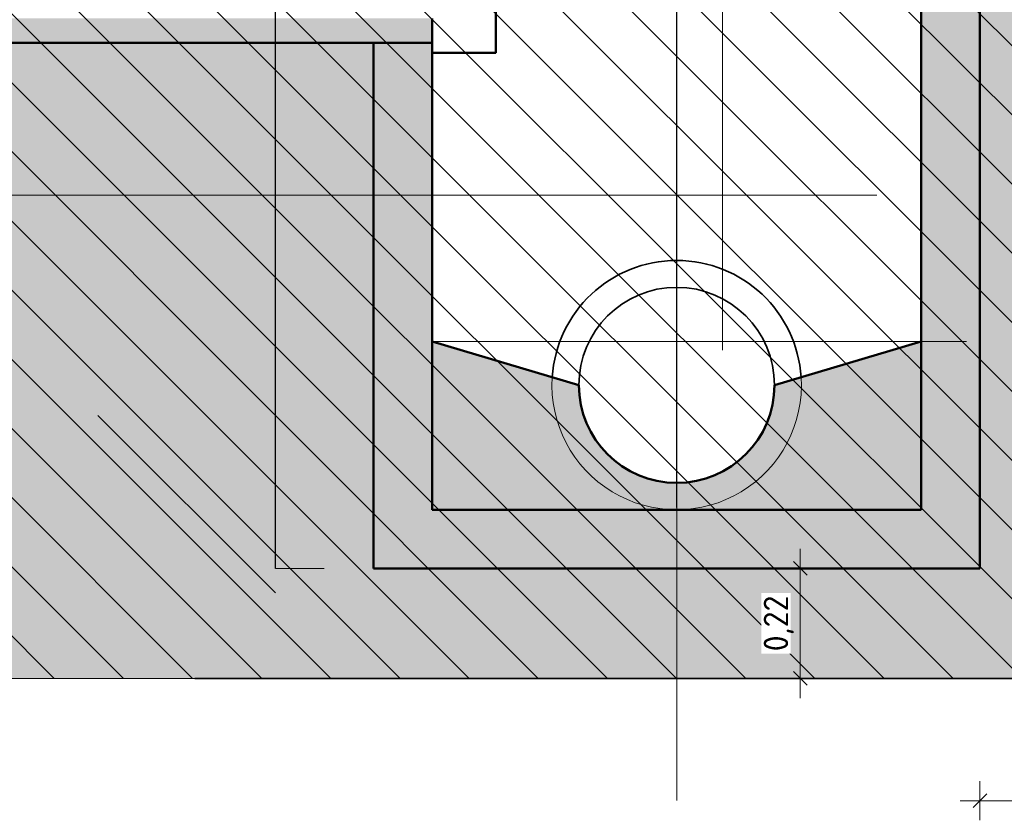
# Model space of a CAD drawing. Header units: metres. Extents: x 240213 to 242719, y 583416 to 583956.
# Tile 4 of 29: x 242695.21 to 242697.22, y 583451.88 to 583453.51. Entities that reach past the tile are written whole.
import ezdxf

# ---------------------------------------------------------------- set-up
doc = ezdxf.new("R2010")
doc.units = ezdxf.units.M
for name, pattern in [('ACAD_ISO05W100', [33, 24, -3, 0, -3, 0, -3]), ('DASHED', [19.049999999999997, 12.7, -6.35]), ('XX-HART', [13, 4, -2, 1, -2, 4])]:
    doc.linetypes.add(name, pattern=pattern)
for name, color, linetype, lineweight, true_color in [('DWP-Zandhoogte', 30, 'ACAD_ISO05W100', 35, 0xff7f00), ('N-WE-BC-BETON_PREFAB-AD', 7, 'Continuous', 18, 0xc0c0c0), ('N-WE-VH-VERHARDING_BETON_STROOMPROFIEL-AD', 9, 'Continuous', 18, 0x808080)]:
    doc.layers.add(name, color=color, linetype=linetype, lineweight=lineweight, true_color=true_color)
for name, color, linetype, lineweight in [('N-WE-GW-GROND_ONTGRAVEN-AD', 252, 'Continuous', 9), ('N-WE-GW-GROND_ZAND_CUNETZAND-AD', 50, 'Continuous', 9), ('N-XX-XX-DETAIL1-GD', 1, 'Continuous', 18), ('N-XX-XX-DETAIL3-GD', 2, 'Continuous', 35), ('N-XX-XX-DETAIL4-GD', 4, 'Continuous', 50), ('X-XX-AL-AANPIJLING-T25', 7, 'Continuous', 25), ('X-XX-AL-HARTLIJN-G', 7, 'XX-HART', 9)]:
    doc.layers.add(name, color=color, linetype=linetype, lineweight=lineweight)
doc.layers.add('X-XX-AL-HOOGTELABEL_HULP-G', color=241, linetype='Continuous', lineweight=25, plot=False)
doc.layers.add('X-XX-AL-HULPLAAG-G', color=6, linetype='Continuous', lineweight=18, plot=False)
doc.styles.add('NLCS-ISO-ANNOTATIVE-T25', font='NLCS-ISO.ttf', dxfattribs={"height": 2.5})
doc.dimstyles.new('NLCS-ANNOTATIVE-T25-SCHRAP', dxfattribs={"dimtxt": 2.5, "dimasz": 1.4, "dimexe": 2, "dimexo": 2, "dimgap": 0.7, "dimtad": 1, "dimzin": 0, "dimtxsty": 'NLCS-ISO-ANNOTATIVE-T25', "dimblk": 'OBLIQUE', "dimcen": 0, "dimdle": 2, "dimclrd": 256, "dimclre": 256, "dimclrt": 256, "dimadec": 1, "dimazin": 0, "dimtfac": 1, "dimtofl": 0, "dimtmove": 1, "dimatfit": 0, "dimldrblk": 'OBLIQUE', "dimfxl": 2, "dimfxlon": 1, "dimtfill": 1, "dimtfillclr": 256, "dimtolj": 1, "dimtzin": 0, "dimlwd": 18, "dimlwe": 18, "dimarcsym": 0})

# ---------------------------------------------------------------- blocks, each defined once
blk = doc.blocks.new('_Oblique')
at = {"color": 0, "linetype": 'ByBlock', "lineweight": -2}
blk.add_line((-0.5, -0.5), (0.5, 0.5), dxfattribs=at)
blk = doc.blocks.new('*D169')
at = {"layer": 'Defpoints', "color": 0, "transparency": 16777216}
for p in [(242695.9294273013, 583452.3907622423), (242695.9294273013, 583452.1657622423), (242696.8022489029, 583452.1657622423)]:
    blk.add_point(p, dxfattribs=at)
at = {"layer": 'X-XX-AL-AANPIJLING-T25', "lineweight": 18, "transparency": 16777216}
for p, q in [((242696.8022489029, 583452.4307622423), (242696.8022489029, 583452.1257622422)), ((242696.7622489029, 583452.3907622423), (242696.8422489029, 583452.3907622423)), ((242696.7622489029, 583452.1657622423), (242696.8422489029, 583452.1657622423))]:
    blk.add_line(p, q, dxfattribs=at)
at = {"layer": 'X-XX-AL-AANPIJLING-T25', "lineweight": 18, "transparency": 16777216, "xscale": 0.028, "yscale": 0.028, "zscale": 0.028}
for p, rotation in [((242696.8022489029, 583452.3907622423), 90), ((242696.8022489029, 583452.1657622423), 270)]:
    blk.add_blockref('_Oblique', p, dxfattribs=dict(at, rotation=rotation))
at = {"layer": 'X-XX-AL-AANPIJLING-T25', "transparency": 16777216, "insert": (242696.758248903, 583452.2782622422), "char_height": 0.05, "attachment_point": 5, "rotation": 90, "style": 'NLCS-ISO-ANNOTATIVE-T25', "bg_fill": 3, "box_fill_scale": 1.1, "bg_fill_color": 256, "bg_fill_true_color": 13158600, "bg_fill_transparency": 0}
blk.add_mtext('\\A1;0,22', dxfattribs=at)
blk = doc.blocks.new('*D175')
at = {"layer": 'Defpoints', "color": 0, "transparency": 16777216}
for p in [(242697.1694273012, 583452.340762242), (242697.6694273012, 583452.165762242), (242697.6694273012, 583451.91557111)]:
    blk.add_point(p, dxfattribs=at)
at = {"layer": 'X-XX-AL-AANPIJLING-T25', "lineweight": 18, "transparency": 16777216}
for p, q in [((242697.1694273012, 583451.9555711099), (242697.1694273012, 583451.8755711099)), ((242697.6694273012, 583451.9555711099), (242697.6694273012, 583451.8755711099)), ((242697.1294273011, 583451.91557111), (242697.7094273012, 583451.91557111))]:
    blk.add_line(p, q, dxfattribs=at)
at = {"layer": 'X-XX-AL-AANPIJLING-T25', "lineweight": 18, "transparency": 16777216, "xscale": 0.028, "yscale": 0.028, "zscale": 0.028, "rotation": 180}
blk.add_blockref('_Oblique', (242697.1694273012, 583451.91557111), dxfattribs=at)
at = {"layer": 'X-XX-AL-AANPIJLING-T25', "lineweight": 18, "transparency": 16777216, "xscale": 0.028, "yscale": 0.028, "zscale": 0.028}
blk.add_blockref('_Oblique', (242697.6694273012, 583451.91557111), dxfattribs=at)
at = {"layer": 'X-XX-AL-AANPIJLING-T25', "transparency": 16777216, "insert": (242697.4194273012, 583451.95957111), "char_height": 0.05, "attachment_point": 5, "style": 'NLCS-ISO-ANNOTATIVE-T25', "bg_fill": 3, "box_fill_scale": 1.1, "bg_fill_color": 256, "bg_fill_true_color": 13158600, "bg_fill_transparency": 0}
blk.add_mtext('\\A1;0,50', dxfattribs=at)

msp = doc.modelspace()

# ---------------------------------------------------------------- hatches: boundary and pattern name
at = {"layer": 'N-WE-BC-BETON_PREFAB-AD'}
for points in [[(242697.1694273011, 583454.4360013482), (242697.1694273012, 583454.9657622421), (242696.6494273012, 583454.9657622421), (242696.6494273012, 583454.845762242), (242697.0494273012, 583454.845762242), (242697.0494273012, 583452.510762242), (242696.0494273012, 583452.510762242), (242696.0494273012, 583452.7157622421), (242696.0494273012, 583453.465762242), (242695.9294273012, 583453.465762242), (242695.9294273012, 583452.390762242), (242697.1694273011, 583452.3907622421)], [(242692.0494273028, 583453.515762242), (242692.0494273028, 583453.465762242), (242692.2494273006, 583453.465762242), (242696.0494273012, 583453.465762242), (242696.0494273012, 583453.5157622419)]]:
    msp.add_hatch(color=256, dxfattribs=at).paths.add_polyline_path(points)
at = {"layer": 'N-WE-GW-GROND_ONTGRAVEN-AD'}
h = msp.add_hatch(dxfattribs=at)
h.set_pattern_fill('AGW-WERK_ONTGRAVEN', color=256, scale=0.02, pattern_type=2)
h.set_pattern_definition([(135, (239975.7366707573, 582635.1816783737), (-0.07071067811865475, -0.07071067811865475), [])])
h.paths.add_polyline_path([(242693.3694273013, 583452.165762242), (242697.7294273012, 583452.165762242), (242698.0160883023, 583452.4524232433), (242698.0160883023, 583454.9657622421), (242695.9293621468, 583454.9657622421), (242695.4694273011, 583454.7657622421), (242692.314427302, 583454.3957622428), (242692.3144273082, 583454.3657622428), (242692.3194273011, 583454.3657622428), (242692.3194273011, 583454.2157622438), (242692.2694273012, 583454.2157622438), (242692.2694273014, 583453.2657622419)])
at = {"layer": 'N-WE-GW-GROND_ZAND_CUNETZAND-AD'}
h = msp.add_hatch(dxfattribs=at)
h.set_pattern_fill('AGW-GROND_ZAND_CUNETZAND', color=256, scale=0.05, pattern_type=2)
h.set_pattern_definition([(0, (243600.4136615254, 583872.1520455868), (0.03125, 0.03125), [0, -0.0625])])
h.paths.add_polyline_path([(242695.9294273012, 583453.465762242), (242692.2694273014, 583453.4657622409), (242692.2694273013, 583453.265762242), (242693.3694273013, 583452.165762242), (242697.7294273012, 583452.165762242), (242698.0160883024, 583452.4524232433), (242698.0160883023, 583454.9657622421), (242697.1694273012, 583454.9657622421), (242697.1694273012, 583452.390762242), (242695.9294273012, 583452.390762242)])
at = {"layer": 'N-WE-VH-VERHARDING_BETON_STROOMPROFIEL-AD'}
h = msp.add_hatch(color=256, dxfattribs=at)
edge = h.paths.add_edge_path()
edge.add_line((242697.0494273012, 583452.8548066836), (242696.7494273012, 583452.765762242))
edge.add_arc((242696.5494273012, 583452.765762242), 0.2000000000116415, -180, 0, ccw=False)
edge.add_line((242696.3494273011, 583452.765762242), (242696.0494273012, 583452.8548066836))
edge.add_line((242696.0494273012, 583452.8548066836), (242696.0494273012, 583452.510762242))
edge.add_line((242696.0494273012, 583452.510762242), (242697.0494273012, 583452.510762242))
edge.add_line((242697.0494273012, 583452.510762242), (242697.0494273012, 583452.8548066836))

# ---------------------------------------------------------------- linework, layer by layer
at = {"layer": 'DWP-Zandhoogte', "lineweight": 35, "ltscale": 0.2, "flags": 128}
msp.add_lwpolyline([(242688.7638866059, 583452.165762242), (242698.0160883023, 583452.165762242)], dxfattribs=at)
at = {"layer": 'N-XX-XX-DETAIL1-GD', "flags": 128}
msp.add_lwpolyline([(242695.7288648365, 583452.3907622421), (242695.8288648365, 583452.3907622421)], dxfattribs=at)
at = {"layer": 'N-XX-XX-DETAIL1-GD', "linetype": 'DASHED', "ltscale": 0.1}
msp.add_arc((242696.5494273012, 583452.765762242), 0.2550000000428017, 176.3637842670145, 3.636215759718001, dxfattribs=at)
at = {"layer": 'N-XX-XX-DETAIL3-GD'}
msp.add_circle((242696.5494273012, 583452.765762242), 0.2, dxfattribs=at)
msp.add_arc((242696.5494273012, 583452.765762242), 0.2549999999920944, 3.636215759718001, 176.3637842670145, dxfattribs=at)
at = {"layer": 'N-XX-XX-DETAIL4-GD'}
for points in [[(242697.1694273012, 583452.390762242), (242697.1694273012, 583454.9657622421)], [(242697.0494273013, 583452.510762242), (242697.0494273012, 583454.845762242)], [(242696.0494273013, 583452.510762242), (242696.0494273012, 583453.5107622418)], [(242695.9294273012, 583452.390762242), (242695.9294273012, 583453.465762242)], [(242696.3494273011, 583452.765762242), (242696.0494273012, 583452.8548066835)], [(242696.7494273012, 583452.765762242), (242697.0494273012, 583452.8548066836)], [(242697.0494273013, 583452.510762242), (242696.0494273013, 583452.510762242)], [(242697.1694273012, 583452.390762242), (242695.9294273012, 583452.390762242)]]:
    msp.add_lwpolyline(points, dxfattribs=at)
at = {"layer": 'N-XX-XX-DETAIL4-GD', "flags": 128}
for points in [[(242696.0494273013, 583453.5157622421), (242696.0494273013, 583453.4457622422), (242696.1794273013, 583453.4457622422), (242696.1794273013, 583454.0457622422)], [(242692.0494273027, 583453.465762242), (242696.0494273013, 583453.465762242)]]:
    msp.add_lwpolyline(points, dxfattribs=at)
at = {"layer": 'N-XX-XX-DETAIL4-GD'}
msp.add_arc((242696.5494273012, 583452.765762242), 0.2, 180, 0, dxfattribs=at)
at = {"layer": 'X-XX-AL-HARTLIJN-G', "flags": 128}
msp.add_lwpolyline([(242696.5494273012, 583451.9157622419), (242696.5494273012, 583455.5726466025)], dxfattribs=at)
at = {"layer": 'X-XX-AL-HOOGTELABEL_HULP-G', "color": 241, "flags": 128}
for points in [[(242695.7288648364, 583452.390762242), (242695.7288648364, 583456.165762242)], [(242696.5494273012, 583452.5157622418), (242696.5494273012, 583456.1657622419)]]:
    msp.add_lwpolyline(points, dxfattribs=at)
at = {"layer": 'X-XX-AL-HULPLAAG-G', "flags": 128}
for points in [[(242696.643096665, 583453.625060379), (242696.643096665, 583452.8375465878)], [(242696.9584796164, 583453.1543436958), (242693.6132786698, 583453.1543436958)], [(242696.0494273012, 583452.8548066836), (242697.1420490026, 583452.8548066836)], [(242695.7288648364, 583452.340762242), (242695.3658271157, 583452.7037999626)]]:
    msp.add_lwpolyline(points, dxfattribs=at)
msp.add_lwpolyline([(242697.0494273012, 583452.8548066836), (242696.7494273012, 583452.765762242, -1), (242696.3494273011, 583452.765762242), (242696.0494273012, 583452.8548066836), (242696.0494273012, 583452.510762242), (242697.0494273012, 583452.510762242)], format="xyb", close=True, dxfattribs=at)

# ---------------------------------------------------------------- next in the draw order: dimensions: what is measured, and where the dimension line sits
at = {"layer": 'X-XX-AL-AANPIJLING-T25'}
dim = msp.add_linear_dim(base=(242696.8022489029, 583452.1657622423), p1=(242695.9294273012, 583452.390762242), p2=(242695.9294273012, 583452.165762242), angle=90, dimstyle='NLCS-ANNOTATIVE-T25-SCHRAP', dxfattribs=at)
dim.commit()
dim.dimension.update_dxf_attribs({"geometry": '*D169', "text_midpoint": (242696.758248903, 583452.2782622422)})
dim = msp.add_linear_dim(base=(242697.6694273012, 583451.91557111), p1=(242697.1694273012, 583452.340762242), p2=(242697.6694273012, 583452.165762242), dimstyle='NLCS-ANNOTATIVE-T25-SCHRAP', dxfattribs=at)
dim.commit()
dim.dimension.update_dxf_attribs({"geometry": '*D175', "text_midpoint": (242697.4194273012, 583451.95957111)})

# ---------------------------------------------------------------- next in the draw order: linework, layer by layer
at = {"layer": 'X-XX-AL-HULPLAAG-G', "flags": 128}
for points in [[(242695.9294273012, 583453.465762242), (242692.2694273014, 583453.4657622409), (242692.2694273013, 583453.265762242), (242693.3694273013, 583452.165762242), (242697.7294273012, 583452.165762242), (242698.0160883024, 583452.4524232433), (242698.0160883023, 583454.9657622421), (242697.1694273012, 583454.9657622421), (242697.1694273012, 583452.390762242), (242695.9294273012, 583452.390762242)], [(242693.3694273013, 583452.165762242), (242697.7294273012, 583452.165762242), (242698.0160883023, 583452.4524232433), (242698.0160883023, 583454.9657622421), (242695.9293621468, 583454.9657622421), (242695.4694273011, 583454.7657622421), (242692.314427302, 583454.3957622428), (242692.3144273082, 583454.3657622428), (242692.3194273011, 583454.3657622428), (242692.3194273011, 583454.2157622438), (242692.2694273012, 583454.2157622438), (242692.2694273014, 583453.2657622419)]]:
    msp.add_lwpolyline(points, close=True, dxfattribs=at)

doc.saveas('drawing.dxf')
